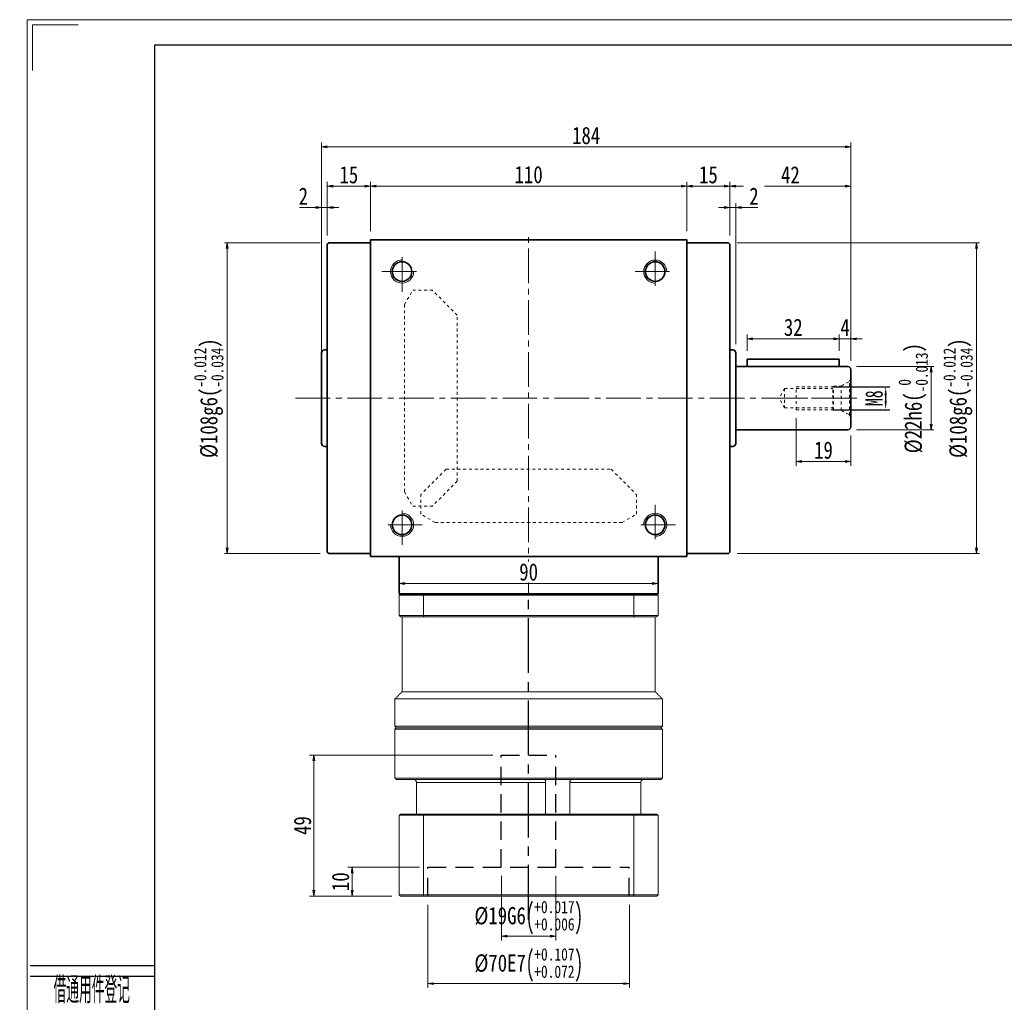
# Model space of a CAD drawing. Header units: millimetres. Extents: x 17 to 763, y 27 to 552.
# Tile 2 of 6: x 17 to 359, y 211 to 552. Entities that reach past the tile are written whole.
import ezdxf
from ezdxf.enums import TextEntityAlignment as Align

# ---------------------------------------------------------------- set-up
doc = ezdxf.new("R2010")
doc.units = ezdxf.units.MM
for name, pattern in [('CENTER2', [28.575, 19.05, -3.175, 3.175, -3.175]), ('DASHED2', [9.525, 6.35, -3.175]), ('点画线', [18, 12, -2, 2, -2]), ('虚线', [2, 1, -1])]:
    doc.linetypes.add(name, pattern=pattern)
for name, color, linetype in [('2细线层', 4, 'Continuous'), ('3中心线层', 1, 'CENTER2'), ('4虚线层', 6, 'DASHED2'), ('6文字层', 3, 'Continuous')]:
    doc.layers.add(name, color=color, linetype=linetype)
for name, color, linetype, lineweight in [('EB0', 7, 'Continuous', 35), ('中心线层', 1, '点画线', 18), ('图框_外框线', 7, 'Continuous', 18), ('尺寸线层', 3, 'Continuous', 18), ('粗实线层', 7, 'Continuous', 35)]:
    doc.layers.add(name, color=color, linetype=linetype, lineweight=lineweight)
doc.styles.add('PC_TEXTSTYLE', font='ISOCP.SHX', dxfattribs={"width": 0.707, "bigfont": 'GBCBIG.SHX'})
doc.styles.add('宋体', font='SimSun.ttf', dxfattribs={"width": 0.8})
doc.styles.add('标准', font='txt', dxfattribs={"width": 0.667})
doc.dimstyles.new('a4-1-1', dxfattribs={"dimtxt": 3, "dimasz": 3, "dimexe": 1.5, "dimexo": 0, "dimgap": 0.5, "dimtad": 1, "dimdec": 3, "dimdsep": 46, "dimtxsty": '标准', "dimblk": '_CAXARROW', "dimcen": 0, "dimdle": 6, "dimazin": 2, "dimtfac": 0.707107, "dimtdec": 3, "dimtix": 1, "dimtmove": 2, "dimatfit": 3, "dimfxl": 0, "dimfrac": 2, "dimtolj": 1, "dimarcsym": 0})
doc.dimstyles.new('A水平标注$0', dxfattribs={"dimtxt": 3.5, "dimasz": 2, "dimexe": 1.5, "dimexo": 3, "dimgap": 1.1, "dimtad": 1, "dimtoh": 1, "dimdec": 4, "dimdsep": 46, "dimtxsty": '宋体', "dimblk": 'OPEN', "dimcen": 3, "dimclrd": 3, "dimclre": 3, "dimclrt": 6, "dimadec": 0, "dimazin": 0, "dimtm": 1e-09, "dimtfac": 1, "dimtdec": 4, "dimtix": 1, "dimtmove": 0, "dimatfit": 3, "dimldrblk": 'OPEN', "dimfxl": 0, "dimlwd": 13, "dimlwe": 13, "dimarcsym": 0})
doc.dimstyles.new('D直径标注φ25', dxfattribs={"dimtxt": 3.5, "dimasz": 2, "dimexe": 1, "dimexo": 3, "dimtad": 1, "dimtoh": 1, "dimdec": 1, "dimdsep": 46, "dimtxsty": '宋体', "dimblk": 'OPEN', "dimcen": 3, "dimclrd": 3, "dimclre": 3, "dimclrt": 130, "dimadec": 0, "dimazin": 0, "dimtm": 1e-09, "dimtfac": 1, "dimtdec": 1, "dimtmove": 0, "dimatfit": 0, "dimldrblk": 'OPEN', "dimfxl": 0, "dimlwd": 13, "dimlwe": 13, "dimarcsym": 0})

# ---------------------------------------------------------------- blocks, each defined once
blk = doc.blocks.new('m8-11111_3')
at = {"layer": '中心线层', "linetype": '点画线', "lineweight": 18}
blk.add_line((27.67, 0), (-2.1, 0), dxfattribs=at)
at = {"layer": '粗实线层', "color": 6, "linetype": '虚线', "lineweight": 18}
for p, q in [((0, -6.6), (0, 6.6)), ((0, 6.6), (0.43, 5.86)), ((3.3, 4.2), (0.43, 5.86)), ((0.43, -5.86), (0.43, 5.86)), ((6, 4.2), (3.3, 4.2)), ((3.3, -4.2), (3.3, 4.2)), ((6.2, 4), (6, 4.2)), ((6, -4.2), (6, 4.2)), ((19, 4), (6.2, 4)), ((6.2, -4), (6.2, 4)), ((19, -4), (19, 4)), ((23, 3.4), (6.2, 3.4)), ((23, 3.4), (24.96, 0)), ((23, 3.4), (23, -3.4)), ((23, -3.4), (24.96, 0)), ((23, -3.4), (6.2, -3.4)), ((0, -6.6), (0.43, -5.86)), ((3.3, -4.2), (0.43, -5.86)), ((6, -4.2), (3.3, -4.2)), ((6.2, -4), (6, -4.2)), ((19, -4), (6.2, -4))]:
    blk.add_line(p, q, dxfattribs=at)
blk = doc.blocks.new('_Open')
at = {"color": 0, "linetype": 'ByBlock', "lineweight": -2}
for p, q in [((-1, 0.17), (0, 0)), ((-1, -0.17), (0, 0)), ((0, 0), (-1, 0))]:
    blk.add_line(p, q, dxfattribs=at)
blk = doc.blocks.new('*D8')
at = {"layer": 'Defpoints', "color": 0, "transparency": 16777216}
for p in [(123.5, 494.54), (138.5, 475.84), (123.5, 474.34)]:
    blk.add_point(p, dxfattribs=at)
at = {"layer": '尺寸线层', "color": 3, "lineweight": 13, "transparency": 16777216}
for p, q in [((123.5, 477.34), (123.5, 496.04)), ((136.5, 494.54), (125.5, 494.54)), ((138.5, 478.84), (138.5, 496.04))]:
    blk.add_line(p, q, dxfattribs=at)
at = {"layer": '尺寸线层', "color": 3, "lineweight": 13, "transparency": 16777216, "xscale": 2, "yscale": 2, "zscale": 2, "rotation": 180}
blk.add_blockref('_Open', (123.5, 494.54), dxfattribs=at)
at = {"layer": '尺寸线层', "color": 3, "lineweight": 13, "transparency": 16777216, "xscale": 2, "yscale": 2, "zscale": 2}
blk.add_blockref('_Open', (138.5, 494.54), dxfattribs=at)
at = {"layer": '尺寸线层', "color": 6, "transparency": 16777216, "insert": (131, 498.46), "char_height": 6, "attachment_point": 5, "style": '宋体', "bg_fill": 3, "box_fill_scale": 1.1, "bg_fill_color": 257, "bg_fill_transparency": 0}
blk.add_mtext('15', dxfattribs=at)
blk = doc.blocks.new('*D9')
at = {"layer": 'Defpoints', "color": 0, "transparency": 16777216}
for p in [(263.5, 494.54), (248.5, 475.84), (263.5, 474.34)]:
    blk.add_point(p, dxfattribs=at)
at = {"layer": '尺寸线层', "color": 3, "lineweight": 13, "transparency": 16777216}
for p, q in [((248.5, 478.84), (248.5, 496.04)), ((250.5, 494.54), (261.5, 494.54)), ((263.5, 477.34), (263.5, 496.04))]:
    blk.add_line(p, q, dxfattribs=at)
at = {"layer": '尺寸线层', "color": 3, "lineweight": 13, "transparency": 16777216, "xscale": 2, "yscale": 2, "zscale": 2, "rotation": 180}
blk.add_blockref('_Open', (248.5, 494.54), dxfattribs=at)
at = {"layer": '尺寸线层', "color": 3, "lineweight": 13, "transparency": 16777216, "xscale": 2, "yscale": 2, "zscale": 2}
blk.add_blockref('_Open', (263.5, 494.54), dxfattribs=at)
at = {"layer": '尺寸线层', "color": 6, "transparency": 16777216, "insert": (256, 498.46), "char_height": 6, "attachment_point": 5, "style": '宋体', "bg_fill": 3, "box_fill_scale": 1.1, "bg_fill_color": 257, "bg_fill_transparency": 0}
blk.add_mtext('15', dxfattribs=at)
blk = doc.blocks.new('*D10')
at = {"layer": 'Defpoints', "color": 0, "transparency": 16777216}
for p in [(248.5, 494.54), (138.5, 475.84), (248.5, 475.84)]:
    blk.add_point(p, dxfattribs=at)
at = {"layer": '尺寸线层', "color": 3, "lineweight": 13, "transparency": 16777216}
for p, q in [((138.5, 478.84), (138.5, 496.04)), ((140.5, 494.54), (246.5, 494.54)), ((248.5, 478.84), (248.5, 496.04))]:
    blk.add_line(p, q, dxfattribs=at)
at = {"layer": '尺寸线层', "color": 3, "lineweight": 13, "transparency": 16777216, "xscale": 2, "yscale": 2, "zscale": 2}
for p, rotation in [((138.5, 494.54), 179.9999999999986), ((248.5, 494.54), 359.9999999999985)]:
    blk.add_blockref('_Open', p, dxfattribs=dict(at, rotation=rotation))
at = {"layer": '尺寸线层', "color": 6, "transparency": 16777216, "insert": (193.5, 498.47), "char_height": 6, "attachment_point": 5, "style": '宋体', "bg_fill": 3, "box_fill_scale": 1.1, "bg_fill_color": 257, "bg_fill_transparency": 0}
blk.add_mtext('110', dxfattribs=at)
blk = doc.blocks.new('*D11')
at = {"layer": 'Defpoints', "color": 0, "transparency": 16777216}
for p in [(121.5, 508.15), (121.5, 430.84), (305.5, 430.84)]:
    blk.add_point(p, dxfattribs=at)
at = {"layer": '尺寸线层', "color": 3, "lineweight": 13, "transparency": 16777216}
for p, q in [((121.5, 433.84), (121.5, 509.65)), ((303.5, 508.15), (123.5, 508.15)), ((305.5, 433.84), (305.5, 509.65))]:
    blk.add_line(p, q, dxfattribs=at)
at = {"layer": '尺寸线层', "color": 3, "lineweight": 13, "transparency": 16777216, "xscale": 2, "yscale": 2, "zscale": 2, "rotation": 180}
blk.add_blockref('_Open', (121.5, 508.15), dxfattribs=at)
at = {"layer": '尺寸线层', "color": 3, "lineweight": 13, "transparency": 16777216, "xscale": 2, "yscale": 2, "zscale": 2}
blk.add_blockref('_Open', (305.5, 508.15), dxfattribs=at)
at = {"layer": '尺寸线层', "color": 6, "transparency": 16777216, "insert": (213.5, 512.08), "char_height": 6, "attachment_point": 5, "style": '宋体', "bg_fill": 3, "box_fill_scale": 1.1, "bg_fill_color": 257, "bg_fill_transparency": 0}
blk.add_mtext('184', dxfattribs=at)
blk = doc.blocks.new('*D12')
at = {"layer": 'Defpoints', "color": 0, "transparency": 16777216}
for p in [(124, 474.84), (88.72, 366.84), (124, 366.84)]:
    blk.add_point(p, dxfattribs=at)
at = {"layer": '尺寸线层', "color": 3, "lineweight": 13, "transparency": 16777216}
for p, q in [((121, 474.84), (87.72, 474.84)), ((88.72, 472.84), (88.72, 368.84)), ((121, 366.84), (87.72, 366.84))]:
    blk.add_line(p, q, dxfattribs=at)
at = {"layer": '尺寸线层', "color": 3, "lineweight": 13, "transparency": 16777216, "xscale": 2, "yscale": 2, "zscale": 2}
for p, rotation in [((88.72, 474.84), 90), ((88.72, 366.84), 270)]:
    blk.add_blockref('_Open', p, dxfattribs=dict(at, rotation=rotation))
at = {"layer": '尺寸线层', "color": 130, "transparency": 16777216, "insert": (82.29, 420.84), "char_height": 6, "attachment_point": 5, "rotation": 90, "style": '宋体'}
blk.add_mtext('{\\A1;\\A1;%%C108g6({\\H0.707107x;\\S-0.012^ -0.034;})}', dxfattribs=at)
blk = doc.blocks.new('_CAXARROW')
blk.add_hatch(color=0).paths.add_polyline_path([(0, 0), (-1, 0.125), (-1, -0.125)], flags=0)
blk = doc.blocks.new('*D13')
at = {"layer": 'Defpoints', "color": 0, "transparency": 16777216}
for p in [(299.3, 424.84), (299.3, 416.84)]:
    blk.add_point(p, dxfattribs=at)
at = {"layer": '尺寸线层', "color": 0, "lineweight": -2, "transparency": 16777216}
for p, q in [((299.3, 424.84), (319.12, 424.84)), ((317.62, 421.84), (317.62, 419.84)), ((299.3, 416.84), (319.12, 416.84))]:
    blk.add_line(p, q, dxfattribs=at)
at = {"layer": '尺寸线层', "color": 0, "lineweight": -2, "transparency": 16777216, "xscale": 3, "yscale": 3, "zscale": 3}
for p, rotation in [((317.62, 424.84), 90), ((317.62, 416.84), 270)]:
    blk.add_blockref('_CAXARROW', p, dxfattribs=dict(at, rotation=rotation))
at = {"layer": '尺寸线层', "color": 0, "transparency": 16777216, "insert": (313.62, 420.84), "char_height": 6, "attachment_point": 5, "rotation": 90, "style": '标准', "bg_fill": 3, "box_fill_scale": 1.1, "bg_fill_color": 257, "bg_fill_transparency": 0}
blk.add_mtext('\\A1;M8', dxfattribs=at)
at = {"layer": 'Defpoints', "color": 0, "transparency": 16777216}
blk.add_point((317.62, 416.84), dxfattribs=at)
blk = doc.blocks.new('*D14')
at = {"layer": 'Defpoints', "color": 0, "transparency": 16777216}
for p in [(304.5, 431.84), (304.5, 409.84), (333.42, 409.84)]:
    blk.add_point(p, dxfattribs=at)
at = {"layer": '尺寸线层', "color": 3, "lineweight": 13, "transparency": 16777216}
for p, q in [((307.5, 431.84), (334.42, 431.84)), ((333.42, 429.84), (333.42, 411.84)), ((307.5, 409.84), (334.42, 409.84))]:
    blk.add_line(p, q, dxfattribs=at)
at = {"layer": '尺寸线层', "color": 3, "lineweight": 13, "transparency": 16777216, "xscale": 2, "yscale": 2, "zscale": 2}
for p, rotation in [((333.42, 431.84), 90), ((333.42, 409.84), 270)]:
    blk.add_blockref('_Open', p, dxfattribs=dict(at, rotation=rotation))
at = {"layer": '尺寸线层', "color": 130, "transparency": 16777216, "insert": (327.18, 420.84), "char_height": 6, "attachment_point": 5, "rotation": 90, "style": '宋体'}
blk.add_mtext('{\\A1;\\A1;%%C22h6({\\H0.707107x;\\S 0^ -0.013;})}', dxfattribs=at)
blk = doc.blocks.new('*D15')
at = {"layer": 'Defpoints', "color": 0, "transparency": 16777216}
for p in [(263, 474.84), (263, 366.84), (349.2, 366.84)]:
    blk.add_point(p, dxfattribs=at)
at = {"layer": '尺寸线层', "color": 3, "lineweight": 13, "transparency": 16777216}
for p, q in [((266, 474.84), (350.2, 474.84)), ((349.2, 472.84), (349.2, 368.84)), ((266, 366.84), (350.2, 366.84))]:
    blk.add_line(p, q, dxfattribs=at)
at = {"layer": '尺寸线层', "color": 3, "lineweight": 13, "transparency": 16777216, "xscale": 2, "yscale": 2, "zscale": 2}
for p, rotation in [((349.2, 474.84), 90), ((349.2, 366.84), 270)]:
    blk.add_blockref('_Open', p, dxfattribs=dict(at, rotation=rotation))
at = {"layer": '尺寸线层', "color": 130, "transparency": 16777216, "insert": (342.78, 420.84), "char_height": 6, "attachment_point": 5, "rotation": 90, "style": '宋体'}
blk.add_mtext('{\\A1;\\A1;%%C108g6({\\H0.707107x;\\S-0.012^ -0.034;})}', dxfattribs=at)
blk = doc.blocks.new('*D26')
at = {"layer": 'Defpoints', "color": 0, "transparency": 16777216}
for p in [(301.5, 434.34), (305.5, 430.84)]:
    blk.add_point(p, dxfattribs=at)
at = {"layer": '尺寸线层', "color": 3, "lineweight": 13, "transparency": 16777216}
for p, q in [((301.5, 437.34), (301.5, 443)), ((305.5, 433.84), (305.5, 443)), ((299.5, 441.5), (297.5, 441.5)), ((305.5, 441.5), (301.5, 441.5)), ((307.5, 441.5), (309.5, 441.5))]:
    blk.add_line(p, q, dxfattribs=at)
at = {"layer": '尺寸线层', "color": 3, "lineweight": 13, "transparency": 16777216, "xscale": 2, "yscale": 2, "zscale": 2}
blk.add_blockref('_Open', (301.5, 441.5), dxfattribs=at)
at = {"layer": '尺寸线层', "color": 3, "lineweight": 13, "transparency": 16777216, "xscale": 2, "yscale": 2, "zscale": 2, "rotation": 180}
blk.add_blockref('_Open', (305.5, 441.5), dxfattribs=at)
at = {"layer": '尺寸线层', "color": 6, "transparency": 16777216, "insert": (303.5, 445.4), "char_height": 6, "attachment_point": 5, "style": '宋体', "bg_fill": 3, "box_fill_scale": 1.1, "bg_fill_color": 257, "bg_fill_transparency": 0}
blk.add_mtext('4', dxfattribs=at)
at = {"layer": 'Defpoints', "color": 0, "transparency": 16777216}
blk.add_point((301.5, 441.5), dxfattribs=at)
blk = doc.blocks.new('*D27')
at = {"layer": 'Defpoints', "color": 0, "transparency": 16777216}
for p in [(269.5, 441.5), (269.5, 434.34), (301.5, 434.34)]:
    blk.add_point(p, dxfattribs=at)
at = {"layer": '尺寸线层', "color": 3, "lineweight": 13, "transparency": 16777216}
for p, q in [((269.5, 437.34), (269.5, 443)), ((301.5, 437.34), (301.5, 443)), ((299.5, 441.5), (271.5, 441.5))]:
    blk.add_line(p, q, dxfattribs=at)
at = {"layer": '尺寸线层', "color": 3, "lineweight": 13, "transparency": 16777216, "xscale": 2, "yscale": 2, "zscale": 2, "rotation": 180}
blk.add_blockref('_Open', (269.5, 441.5), dxfattribs=at)
at = {"layer": '尺寸线层', "color": 3, "lineweight": 13, "transparency": 16777216, "xscale": 2, "yscale": 2, "zscale": 2}
blk.add_blockref('_Open', (301.5, 441.5), dxfattribs=at)
at = {"layer": '尺寸线层', "color": 6, "transparency": 16777216, "insert": (285.5, 445.43), "char_height": 6, "attachment_point": 5, "style": '宋体', "bg_fill": 3, "box_fill_scale": 1.1, "bg_fill_color": 257, "bg_fill_transparency": 0}
blk.add_mtext('32', dxfattribs=at)
blk = doc.blocks.new('*D28')
at = {"layer": 'Defpoints', "color": 0, "transparency": 16777216}
for p in [(286.5, 416.84), (305.5, 410.84), (286.5, 398.84)]:
    blk.add_point(p, dxfattribs=at)
at = {"layer": '尺寸线层', "color": 3, "lineweight": 13, "transparency": 16777216}
for p, q in [((286.5, 413.84), (286.5, 397.34)), ((305.5, 407.84), (305.5, 397.34)), ((303.5, 398.84), (288.5, 398.84))]:
    blk.add_line(p, q, dxfattribs=at)
at = {"layer": '尺寸线层', "color": 3, "lineweight": 13, "transparency": 16777216, "xscale": 2, "yscale": 2, "zscale": 2, "rotation": 180}
blk.add_blockref('_Open', (286.5, 398.84), dxfattribs=at)
at = {"layer": '尺寸线层', "color": 3, "lineweight": 13, "transparency": 16777216, "xscale": 2, "yscale": 2, "zscale": 2}
blk.add_blockref('_Open', (305.5, 398.84), dxfattribs=at)
at = {"layer": '尺寸线层', "color": 6, "transparency": 16777216, "insert": (296, 402.77), "char_height": 6, "attachment_point": 5, "style": '宋体', "bg_fill": 3, "box_fill_scale": 1.1, "bg_fill_color": 257, "bg_fill_transparency": 0}
blk.add_mtext('19', dxfattribs=at)
blk = doc.blocks.new('*D29')
at = {"layer": 'Defpoints', "color": 0, "transparency": 16777216}
for p in [(121.5, 487.13), (123.5, 474.34), (121.5, 436.59)]:
    blk.add_point(p, dxfattribs=at)
at = {"layer": '尺寸线层', "color": 3, "lineweight": 13, "transparency": 16777216}
for p, q in [((113.85, 487.13), (117.5, 487.13)), ((117.5, 487.13), (119.5, 487.13)), ((121.5, 439.59), (121.5, 488.63)), ((123.5, 487.13), (121.5, 487.13)), ((123.5, 477.34), (123.5, 488.63)), ((125.5, 487.13), (127.5, 487.13))]:
    blk.add_line(p, q, dxfattribs=at)
at = {"layer": '尺寸线层', "color": 3, "lineweight": 13, "transparency": 16777216, "xscale": 2, "yscale": 2, "zscale": 2}
blk.add_blockref('_Open', (121.5, 487.13), dxfattribs=at)
at = {"layer": '尺寸线层', "color": 3, "lineweight": 13, "transparency": 16777216, "xscale": 2, "yscale": 2, "zscale": 2, "rotation": 180}
blk.add_blockref('_Open', (123.5, 487.13), dxfattribs=at)
at = {"layer": '尺寸线层', "color": 6, "transparency": 16777216, "insert": (115.18, 491.03), "char_height": 6, "attachment_point": 5, "style": '宋体', "bg_fill": 3, "box_fill_scale": 1.1, "bg_fill_color": 257, "bg_fill_transparency": 0}
blk.add_mtext('2', dxfattribs=at)
blk = doc.blocks.new('*D30')
at = {"layer": 'Defpoints', "color": 0, "transparency": 16777216}
for p in [(263.5, 494.54), (263.5, 474.34), (305.5, 430.84)]:
    blk.add_point(p, dxfattribs=at)
at = {"layer": '尺寸线层', "color": 3, "lineweight": 13, "transparency": 16777216}
for p, q in [((263.5, 477.34), (263.5, 496.04)), ((303.5, 494.54), (265.5, 494.54)), ((305.5, 433.84), (305.5, 496.04))]:
    blk.add_line(p, q, dxfattribs=at)
at = {"layer": '尺寸线层', "color": 3, "lineweight": 13, "transparency": 16777216, "xscale": 2, "yscale": 2, "zscale": 2, "rotation": 180}
blk.add_blockref('_Open', (263.5, 494.54), dxfattribs=at)
at = {"layer": '尺寸线层', "color": 3, "lineweight": 13, "transparency": 16777216, "xscale": 2, "yscale": 2, "zscale": 2}
blk.add_blockref('_Open', (305.5, 494.54), dxfattribs=at)
at = {"layer": '尺寸线层', "color": 6, "transparency": 16777216, "insert": (284.5, 498.44), "char_height": 6, "attachment_point": 5, "style": '宋体', "bg_fill": 3, "box_fill_scale": 1.1, "bg_fill_color": 257, "bg_fill_transparency": 0}
blk.add_mtext('42', dxfattribs=at)
blk = doc.blocks.new('*D31')
at = {"layer": 'Defpoints', "color": 0, "transparency": 16777216}
for p in [(265.5, 487.13), (263.5, 474.34), (265.5, 436.59)]:
    blk.add_point(p, dxfattribs=at)
at = {"layer": '尺寸线层', "color": 3, "lineweight": 13, "transparency": 16777216}
for p, q in [((261.5, 487.13), (259.5, 487.13)), ((263.5, 477.34), (263.5, 488.63)), ((263.5, 487.13), (265.5, 487.13)), ((265.5, 439.59), (265.5, 488.63)), ((269.5, 487.13), (267.5, 487.13)), ((273.16, 487.13), (269.5, 487.13))]:
    blk.add_line(p, q, dxfattribs=at)
at = {"layer": '尺寸线层', "color": 3, "lineweight": 13, "transparency": 16777216, "xscale": 2, "yscale": 2, "zscale": 2}
blk.add_blockref('_Open', (263.5, 487.13), dxfattribs=at)
at = {"layer": '尺寸线层', "color": 3, "lineweight": 13, "transparency": 16777216, "xscale": 2, "yscale": 2, "zscale": 2, "rotation": 180}
blk.add_blockref('_Open', (265.5, 487.13), dxfattribs=at)
at = {"layer": '尺寸线层', "color": 6, "transparency": 16777216, "insert": (271.83, 491.03), "char_height": 6, "attachment_point": 5, "style": '宋体', "bg_fill": 3, "box_fill_scale": 1.1, "bg_fill_color": 257, "bg_fill_transparency": 0}
blk.add_mtext('2', dxfattribs=at)
blk = doc.blocks.new('*D37')
at = {"layer": 'Defpoints', "color": 0, "transparency": 16777216}
for p in [(148.5, 359.34), (238.5, 359.34), (238.5, 356.43)]:
    blk.add_point(p, dxfattribs=at)
at = {"layer": '尺寸线层', "color": 3, "lineweight": 13, "transparency": 16777216}
for p, q in [((148.5, 356.34), (148.5, 354.93)), ((150.5, 356.43), (236.5, 356.43)), ((238.5, 356.34), (238.5, 354.93))]:
    blk.add_line(p, q, dxfattribs=at)
at = {"layer": '尺寸线层', "color": 3, "lineweight": 13, "transparency": 16777216, "xscale": 2, "yscale": 2, "zscale": 2, "rotation": 180}
blk.add_blockref('_Open', (148.5, 356.43), dxfattribs=at)
at = {"layer": '尺寸线层', "color": 3, "lineweight": 13, "transparency": 16777216, "xscale": 2, "yscale": 2, "zscale": 2}
blk.add_blockref('_Open', (238.5, 356.43), dxfattribs=at)
at = {"layer": '尺寸线层', "color": 6, "transparency": 16777216, "insert": (193.5, 360.43), "char_height": 6, "attachment_point": 5, "style": '宋体', "bg_fill": 3, "box_fill_scale": 1.1, "bg_fill_color": 256, "bg_fill_true_color": 13158600, "bg_fill_transparency": 0}
blk.add_mtext('90', dxfattribs=at)
blk = doc.blocks.new('*D38')
at = {"layer": 'Defpoints', "color": 0, "transparency": 16777216}
for p in [(158.51, 247.84), (228.51, 247.84), (228.51, 217.41)]:
    blk.add_point(p, dxfattribs=at)
at = {"layer": '尺寸线层', "color": 3, "lineweight": 13, "transparency": 16777216}
for p, q in [((158.51, 244.84), (158.51, 215.91)), ((228.51, 244.84), (228.51, 215.91)), ((160.51, 217.41), (226.51, 217.41))]:
    blk.add_line(p, q, dxfattribs=at)
at = {"layer": '尺寸线层', "color": 3, "lineweight": 13, "transparency": 16777216, "xscale": 2, "yscale": 2, "zscale": 2, "rotation": 180}
blk.add_blockref('_Open', (158.51, 217.41), dxfattribs=at)
at = {"layer": '尺寸线层', "color": 3, "lineweight": 13, "transparency": 16777216, "xscale": 2, "yscale": 2, "zscale": 2}
blk.add_blockref('_Open', (228.51, 217.41), dxfattribs=at)
at = {"layer": '尺寸线层', "color": 6, "transparency": 16777216, "insert": (193.51, 223.87), "char_height": 6, "attachment_point": 5, "style": '宋体'}
blk.add_mtext('{\\A1;{%%c70}{}{E7\\H0.7143x;{\\H2x;\\W0.5;(}\\S+0.107^ +0.072;{\\H2x;\\W0.5;)}}}', dxfattribs=at)
blk = doc.blocks.new('*D39')
at = {"layer": 'Defpoints', "color": 0, "transparency": 16777216}
for p in [(184.01, 257.84), (203.01, 257.84), (203.01, 233.87)]:
    blk.add_point(p, dxfattribs=at)
at = {"layer": '尺寸线层', "color": 3, "lineweight": 13, "transparency": 16777216}
for p, q in [((184.01, 254.84), (184.01, 232.37)), ((203.01, 254.84), (203.01, 232.37)), ((186.01, 233.87), (201.01, 233.87))]:
    blk.add_line(p, q, dxfattribs=at)
at = {"layer": '尺寸线层', "color": 3, "lineweight": 13, "transparency": 16777216, "xscale": 2, "yscale": 2, "zscale": 2, "rotation": 180}
blk.add_blockref('_Open', (184.01, 233.87), dxfattribs=at)
at = {"layer": '尺寸线层', "color": 3, "lineweight": 13, "transparency": 16777216, "xscale": 2, "yscale": 2, "zscale": 2}
blk.add_blockref('_Open', (203.01, 233.87), dxfattribs=at)
at = {"layer": '尺寸线层', "color": 6, "transparency": 16777216, "insert": (193.51, 240.33), "char_height": 6, "attachment_point": 5, "style": '宋体'}
blk.add_mtext('{\\A1;{%%c19}{}{G6\\H0.7143x;{\\H2x;\\W0.5;(}\\S+0.017^ +0.006;{\\H2x;\\W0.5;)}}}', dxfattribs=at)
blk = doc.blocks.new('*D40')
at = {"layer": 'Defpoints', "color": 0, "transparency": 16777216}
for p in [(158.51, 257.84), (148.9, 247.84)]:
    blk.add_point(p, dxfattribs=at)
at = {"layer": '尺寸线层', "color": 3, "lineweight": 13, "transparency": 16777216}
for p, q in [((155.51, 257.84), (130.64, 257.84)), ((132.14, 255.84), (132.14, 249.84)), ((145.9, 247.84), (130.64, 247.84))]:
    blk.add_line(p, q, dxfattribs=at)
at = {"layer": '尺寸线层', "color": 3, "lineweight": 13, "transparency": 16777216, "xscale": 2, "yscale": 2, "zscale": 2}
for p, rotation in [((132.14, 257.84), 90), ((132.14, 247.84), 270)]:
    blk.add_blockref('_Open', p, dxfattribs=dict(at, rotation=rotation))
at = {"layer": '尺寸线层', "color": 6, "transparency": 16777216, "insert": (128.14, 252.84), "char_height": 6, "attachment_point": 5, "rotation": 90, "style": '宋体', "bg_fill": 3, "box_fill_scale": 1.1, "bg_fill_color": 256, "bg_fill_true_color": 13158600, "bg_fill_transparency": 0}
blk.add_mtext('10', dxfattribs=at)
at = {"layer": 'Defpoints', "color": 0, "transparency": 16777216}
blk.add_point((132.14, 247.84), dxfattribs=at)
blk = doc.blocks.new('*D41')
at = {"layer": 'Defpoints', "color": 0, "transparency": 16777216}
for p in [(184, 296.84), (118.85, 247.84), (148.9, 247.84)]:
    blk.add_point(p, dxfattribs=at)
at = {"layer": '尺寸线层', "color": 3, "lineweight": 13, "transparency": 16777216}
for p, q in [((181, 296.84), (117.35, 296.84)), ((118.85, 294.84), (118.85, 249.84)), ((145.9, 247.84), (117.35, 247.84))]:
    blk.add_line(p, q, dxfattribs=at)
at = {"layer": '尺寸线层', "color": 3, "lineweight": 13, "transparency": 16777216, "xscale": 2, "yscale": 2, "zscale": 2}
for p, rotation in [((118.85, 296.84), 90), ((118.85, 247.84), 270)]:
    blk.add_blockref('_Open', p, dxfattribs=dict(at, rotation=rotation))
at = {"layer": '尺寸线层', "color": 6, "transparency": 16777216, "insert": (114.92, 272.34), "char_height": 6, "attachment_point": 5, "rotation": 90, "style": '宋体', "bg_fill": 3, "box_fill_scale": 1.1, "bg_fill_color": 257, "bg_fill_transparency": 0}
blk.add_mtext('49', dxfattribs=at)

msp = doc.modelspace()

# ---------------------------------------------------------------- linework, layer by layer
at = {"color": 7, "linetype": 'Continuous', "lineweight": 15}
for p, q in [((157.08778, 352.84094), (149.00207, 352.84094)), ((229.91635, 352.84094), (157.08778, 352.84094)), ((238.00207, 352.84094), (229.91635, 352.84094)), ((148.50207, 352.34094), (156.90972, 352.34094)), ((148.50207, 345.34094), (148.50207, 352.34094)), ((156.90972, 352.34094), (230.09442, 352.34094)), ((156.90972, 352.34094), (156.90972, 345.34094)), ((230.09442, 352.34094), (238.50207, 352.34094)), ((230.09442, 345.34094), (230.09442, 352.34094)), ((238.50207, 352.34094), (238.50207, 345.34094)), ((156.90972, 345.34094), (148.50207, 345.34094)), ((149.00207, 344.84094), (157.08778, 344.84094)), ((230.09442, 345.34094), (156.90972, 345.34094)), ((157.08778, 344.84094), (229.91635, 344.84094)), ((229.91635, 344.84094), (238.00207, 344.84094)), ((238.50207, 345.34094), (230.09442, 345.34094)), ((237.50207, 318.84094), (149.50207, 318.84094)), ((240.00207, 316.34094), (147.00207, 316.34094)), ((240.00207, 306.84094), (147.00207, 306.84094)), ((147.00207, 305.84094), (193.50207, 305.84094)), ((193.50207, 306.34094), (147.50207, 306.34094)), ((147.50207, 306.34094), (239.50207, 306.34094)), ((239.50207, 306.34094), (193.50207, 306.34094)), ((193.50207, 305.84094), (240.00207, 305.84094)), ((240.00207, 288.84094), (147.00207, 288.84094)), ((147.50207, 288.34094), (239.50207, 288.34094)), ((154.5013, 287.34094), (199.3305, 287.34094)), ((154.5013, 276.34094), (154.5013, 287.34094)), ((199.3305, 287.34094), (199.3305, 276.34094)), ((207.86192, 276.34094), (207.86192, 287.34094)), ((207.86192, 287.34094), (232.50283, 287.34094)), ((232.50283, 287.34094), (232.50283, 276.34094)), ((148.50207, 275.94094), (156.90972, 275.94094)), ((148.50207, 275.94094), (148.50207, 248.24094)), ((157.0521, 276.34094), (148.90207, 276.34094)), ((156.90972, 275.94094), (156.90972, 248.24094)), ((156.90972, 275.94094), (230.09442, 275.94094)), ((229.95203, 276.34094), (157.0521, 276.34094)), ((238.10207, 276.34094), (229.95203, 276.34094)), ((230.09442, 275.94094), (230.09442, 248.24094)), ((230.09442, 275.94094), (238.50207, 275.94094)), ((238.50207, 275.94094), (238.50207, 248.24094)), ((156.90972, 248.24094), (148.50207, 248.24094)), ((148.90207, 247.84094), (157.0521, 247.84094)), ((230.09442, 248.24094), (156.90972, 248.24094)), ((157.0521, 247.84094), (229.95203, 247.84094)), ((229.95203, 247.84094), (238.10207, 247.84094)), ((238.50207, 248.24094), (230.09442, 248.24094))]:
    msp.add_line(p, q, dxfattribs=at)
for points in [[(149.00207, 352.84094), (148.50207, 352.34094)], [(157.08778, 352.84094), (156.90972, 352.34094)], [(229.91635, 352.84094), (230.09442, 352.34094)], [(238.00207, 352.84094), (238.50207, 352.34094)], [(148.50207, 345.34094), (149.00207, 344.84094)], [(149.50207, 318.84094), (149.50207, 344.84094)], [(156.90972, 345.34094), (157.08778, 344.84094)], [(230.09442, 345.34094), (229.91635, 344.84094)], [(237.50207, 344.84094), (237.50207, 318.84094)], [(238.00207, 344.84094), (238.50207, 345.34094)], [(147.00207, 316.34094), (149.50207, 318.84094)], [(237.50207, 318.84094), (240.00207, 316.34094)], [(147.00207, 306.84094), (147.00207, 316.34094)], [(240.00207, 316.34094), (240.00207, 306.84094)], [(147.50207, 306.34094), (147.00207, 306.84094)], [(147.00207, 305.84094), (147.50207, 306.34094)], [(147.00207, 288.84094), (147.00207, 305.84094)], [(240.00207, 306.84094), (239.50207, 306.34094)], [(239.50207, 306.34094), (240.00207, 305.84094)], [(240.00207, 305.84094), (240.00207, 288.84094)], [(147.50207, 288.34094), (147.00207, 288.84094)], [(240.00207, 288.84094), (239.50207, 288.34094)], [(148.50207, 275.94094), (148.90207, 276.34094)], [(157.0521, 276.34094), (156.90972, 275.94094)], [(229.95203, 276.34094), (230.09442, 275.94094)], [(238.10207, 276.34094), (238.50207, 275.94094)], [(148.50207, 248.24094), (148.90207, 247.84094)], [(157.0521, 247.84094), (156.90972, 248.24094)], [(229.95203, 247.84094), (230.09442, 248.24094)], [(238.10207, 247.84094), (238.50207, 248.24094)]]:
    msp.add_open_spline(points, degree=1, dxfattribs=at)
for points, knots in [([(154.5013, 287.34094), (154.49107, 287.45103), (154.4706, 287.67117), (154.31103, 287.96606), (154.07181, 288.19399), (153.79433, 288.32173), (153.60382, 288.33536), (153.52584, 288.34094)], [0, 0, 0, 0, 0.2090346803, 0.4180270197, 0.631427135, 0.8491383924, 1, 1, 1, 1]), ([(199.30048, 288.21742), (199.30001, 288.20995), (199.29703, 288.16286), (199.30968, 287.97968), (199.32585, 287.68667), (199.32895, 287.4562), (199.3305, 287.34094)], [0, 0, 0, 0, 0.058585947, 0.369068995, 0.684466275, 1, 1, 1, 1]), ([(207.86192, 287.34094), (207.86854, 287.45103), (207.8818, 287.67117), (207.98113, 287.96606), (208.11757, 288.19399), (208.25924, 288.32173), (208.34176, 288.33536), (208.37554, 288.34094)], [0, 0, 0, 0, 0.20903468, 0.41802702, 0.631427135, 0.849138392, 1, 1, 1, 1]), ([(233.47829, 288.34094), (233.4614, 288.34066), (233.33608, 288.33859), (233.10385, 288.28526), (232.82319, 288.11001), (232.61429, 287.8466), (232.51474, 287.57275), (232.50586, 287.39994), (232.50283, 287.34094)], [0, 0, 0, 0, 0.032681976, 0.242401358, 0.454080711, 0.670711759, 0.887588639, 1, 1, 1, 1])]:
    msp.add_open_spline(points, degree=3, knots=knots, dxfattribs=at)
at = {"layer": '2细线层'}
for p, q in [((20.25377, 223.6638), (63.45254, 223.6638)), ((20.25377, 219.97343), (63.45254, 219.97343))]:
    msp.add_line(p, q, dxfattribs=at)
at = {"layer": '3中心线层'}
msp.add_line((193.50556, 239.63336), (193.50317, 352.84094), dxfattribs=at)
at = {"layer": '4虚线层'}
for p, q in [((184.00434, 296.84094), (203.00434, 296.84094)), ((184.00518, 257.84094), (184.00434, 296.84094)), ((203.00518, 257.84094), (203.00434, 296.84094)), ((158.50518, 257.84105), (228.50518, 257.84084)), ((158.50539, 247.84094), (158.50518, 257.84094)), ((228.50539, 247.84094), (228.50518, 257.84094))]:
    msp.add_line(p, q, dxfattribs=at)
at = {"layer": 'EB0'}
for p, q in [((238.50317, 352.84094), (148.50317, 352.84094)), ((233.50317, 352.84094), (238.50317, 352.84094))]:
    msp.add_line(p, q, dxfattribs=at)
at = {"layer": '中心线层'}
for p, q in [((193.50317, 352.84094), (193.50317, 478.83614)), ((149.50317, 457.84094), (149.50317, 471.84094)), ((237.50317, 471.84094), (237.50317, 457.84094)), ((142.50317, 464.84094), (156.50317, 464.84094)), ((230.50317, 464.84094), (244.50317, 464.84094)), ((112.50774, 420.84094), (307.60317, 420.84094)), ((149.50317, 369.84094), (149.50317, 383.84094)), ((237.50317, 383.84094), (237.50317, 369.84094)), ((156.50317, 376.84094), (142.50317, 376.84094)), ((244.50317, 376.84094), (230.50317, 376.84094))]:
    msp.add_line(p, q, dxfattribs=at)
at = {"layer": '图框_外框线', "color": 3}
msp.add_lwpolyline([(19.19791, 26.60391), (762.67565, 26.60391), (762.67565, 552.34888), (19.19791, 552.34888)], close=True, dxfattribs=at)
msp.add_lwpolyline([(20.9681, 534.64703), (20.9681, 550.57869), (36.89976, 550.57869)], dxfattribs=at)
at = {"layer": '图框_外框线', "color": 3, "lineweight": 25}
msp.add_lwpolyline([(63.45254, 35.45483), (753.82472, 35.45483), (753.82472, 543.49795), (63.45254, 543.49795)], close=True, dxfattribs=at)
at = {"layer": '粗实线层'}
for p, q in [((124.00317, 474.84094), (123.50317, 474.34094)), ((123.50317, 474.34094), (123.50317, 367.34094)), ((138.50317, 474.84094), (124.00317, 474.84094)), ((248.50317, 474.84094), (263.00317, 474.84094)), ((263.00317, 474.84094), (263.50317, 474.34094)), ((263.50317, 474.34094), (263.50317, 367.34094)), ((121.50317, 436.59094), (121.50317, 405.09094)), ((123.50317, 437.59094), (122.50317, 437.59094)), ((263.50317, 437.59094), (264.50317, 437.59094)), ((265.50317, 436.59094), (265.50317, 405.09094)), ((265.50317, 431.84094), (304.50317, 431.84094)), ((301.50317, 434.34094), (269.50317, 434.34094)), ((269.50317, 434.34094), (269.50317, 431.84094)), ((301.50317, 434.34094), (301.50317, 431.84094)), ((305.50317, 430.84094), (305.50317, 410.84094)), ((265.50317, 409.84094), (304.50317, 409.84094)), ((123.50317, 404.09094), (122.50317, 404.09094)), ((263.50317, 404.09094), (264.50317, 404.09094)), ((123.50317, 367.34094), (124.00317, 366.84094)), ((138.50317, 366.84094), (124.00317, 366.84094)), ((248.50317, 366.84094), (263.00317, 366.84094)), ((263.50317, 367.34094), (263.00317, 366.84094)), ((148.50317, 352.84094), (148.50317, 365.84094)), ((148.50317, 365.84094), (238.50317, 365.84094)), ((238.50317, 352.84094), (238.50317, 365.84094))]:
    msp.add_line(p, q, dxfattribs=at)
at = {"layer": '粗实线层', "color": 6, "linetype": '虚线', "lineweight": 18}
for p, q in [((150.30317, 453.34094), (153.18992, 458.34094)), ((153.18992, 458.34094), (160.01581, 458.34094)), ((168.70317, 449.65358), (160.01581, 458.34094)), ((150.30317, 453.34094), (150.30317, 388.34094)), ((168.70317, 392.0283), (168.70317, 449.65358)), ((164.79053, 396.14094), (156.00317, 387.35358)), ((164.79053, 396.14094), (222.21581, 396.14094)), ((222.21581, 396.14094), (231.00317, 387.35358)), ((168.70317, 392.0283), (160.01581, 383.34094)), ((150.30317, 388.34094), (153.18992, 383.34094)), ((156.00317, 380.5277), (156.00317, 387.35358)), ((231.00317, 380.5277), (231.00317, 387.35358)), ((153.18992, 383.34094), (160.01581, 383.34094)), ((161.00317, 377.64094), (156.00317, 380.5277)), ((226.00317, 377.64094), (231.00317, 380.5277)), ((226.00317, 377.64094), (161.00317, 377.64094))]:
    msp.add_line(p, q, dxfattribs=at)
at = {"layer": '粗实线层'}
for points in [[(138.50317, 365.84094), (138.50317, 475.84094)], [(138.50317, 475.24094), (138.50317, 475.84094), (248.50317, 475.84094), (248.50317, 475.24094)], [(248.50317, 365.84094), (248.50317, 475.84094)], [(248.50317, 365.84094), (138.50317, 365.84094)]]:
    msp.add_lwpolyline(points, dxfattribs=at)
for centre in [(149.50317, 464.84094), (237.50317, 464.84094), (149.50317, 376.84094), (237.50317, 376.84094)]:
    msp.add_circle(centre, 3.4, dxfattribs=at)
at = {"layer": '粗实线层', "lineweight": 18}
for centre, start, end in [((149.50317, 464.84094), 90, 360), ((237.50317, 464.84094), 0, 270), ((149.50317, 376.84094), 180, 90), ((237.50317, 376.84094), 270, 180)]:
    msp.add_arc(centre, 4, start, end, dxfattribs=at)
at = {"layer": '粗实线层'}
for centre, start, end in [((122.50317, 436.59094), 90, 180), ((264.50317, 436.59094), 0, 90), ((304.50317, 430.84094), 0, 90), ((304.50317, 410.84094), 270, 0), ((122.50317, 405.09094), 180, 270), ((264.50317, 405.09094), 270, 0)]:
    msp.add_arc(centre, 1, start, end, dxfattribs=at)

# ---------------------------------------------------------------- block references
at = {"layer": '粗实线层', "xscale": -1}
msp.add_blockref('m8-11111_3', (305.50317, 420.84094), dxfattribs=at)

# ---------------------------------------------------------------- texts
at = {"layer": '6文字层', "color": 3, "style": 'PC_TEXTSTYLE', "width": 0.667}
msp.add_text('借通用件登记', height=9.22593, dxfattribs=at).set_placement((41.6189, 215.60511), align=Align.MIDDLE)

# ---------------------------------------------------------------- dimensions: what is measured, and where the dimension line sits
at = {"layer": '尺寸线层'}
for base, p1, p2, text, override, picture, middle in [((203.00518, 233.86852), (184.00518, 257.84097), (203.00518, 257.84138), '{\\A1;{%%c<>}{}{G6\\H0.7143x;{\\H2x;\\W0.5;(}\\S+0.017^ +0.006;{\\H2x;\\W0.5;)}}}', {"dimtxt": 6, "dimgap": 1, "dimdec": 1, "dimpost": '<>', "dimtp": 0.017, "dimtm": -0.006, "dimtdec": 3, "dimtvp": 0.1, "dimtfill": 0}, '*D39', (193.50518, 233.86852)), ((228.50539, 217.40635), (158.50539, 247.84094), (228.50539, 247.84094), '{\\A1;{%%c<>}{}{E7\\H0.7143x;{\\H2x;\\W0.5;(}\\S+0.107^ +0.072;{\\H2x;\\W0.5;)}}}', {"dimtxt": 6, "dimgap": 1, "dimdec": 1, "dimpost": '<>', "dimtp": 0.107, "dimtm": -0.072, "dimtdec": 3, "dimtvp": 0.1, "dimtfill": 0}, '*D38', (193.50539, 217.40635))]:
    dim = msp.add_linear_dim(base=base, p1=p1, p2=p2, text=text, dimstyle='A水平标注$0', override=override, dxfattribs=at)
    dim.commit()
    dim.dimension.update_dxf_attribs({"geometry": picture, "text_midpoint": middle, "dimtype": 160})

# ---------------------------------------------------------------- next in the draw order: dimensions: what is measured, and where the dimension line sits
for base, p1, p2, override, picture, middle in [((123.50317, 494.54108), (138.50317, 475.84094), (123.50317, 474.34094), {"dimtxt": 6, "dimgap": 1, "dimdec": 1, "dimpost": '<>', "dimblk": 'Open', "dimtvp": 0.1, "dimtfill": 1, "dimtfillclr": 256}, '*D8', (131.00317, 498.45728)), ((263.50317, 494.54108), (248.50317, 475.84094), (263.50317, 474.34094), {"dimtxt": 6, "dimgap": 1, "dimdec": 1, "dimpost": '<>', "dimblk": 'Open', "dimtvp": 0.1, "dimtfill": 1, "dimtfillclr": 256}, '*D9', (256.00317, 498.45728)), ((238.50317, 356.43212), (148.50317, 359.34094), (238.50317, 359.34094), {"dimtxt": 6, "dimgap": 1, "dimdec": 1, "dimpost": '<>', "dimtvp": 0.1}, '*D37', (193.50317, 360.43212))]:
    dim = msp.add_linear_dim(base=base, p1=p1, p2=p2, dimstyle='A水平标注$0', override=override, dxfattribs=at)
    dim.commit()
    dim.dimension.update_dxf_attribs({"geometry": picture, "text_midpoint": middle})
dim = msp.add_linear_dim(base=(317.62058, 416.84094), p1=(299.30317, 424.84094), p2=(299.30317, 416.84094), angle=270, dimstyle='a4-1-1', override={"dimtxt": 6, "dimgap": 1, "dimpost": 'M<>', "dimsah": 1, "dimtfill": 1, "dimtzin": 8}, dxfattribs=at)
dim.commit()
dim.dimension.update_dxf_attribs({"geometry": '*D13', "text_midpoint": (313.62058, 420.84094)})
dim = msp.add_linear_dim(base=(132.1448, 247.84094), p1=(158.50518, 257.84094), p2=(148.90207, 247.84094), angle=90, dimstyle='A水平标注$0', override={"dimtxt": 6, "dimgap": 1, "dimdec": 1, "dimpost": '<>', "dimblk": 'Open', "dimtvp": 0.1, "dimtfill": 1, "dimtfillclr": 256}, dxfattribs=at)
dim.commit()
dim.dimension.update_dxf_attribs({"geometry": '*D40', "text_midpoint": (132.1448, 252.84094), "dimtype": 160})

# ---------------------------------------------------------------- next in the draw order: dimensions: what is measured, and where the dimension line sits
dim = msp.add_linear_dim(base=(248.50317, 494.54108), p1=(138.50317, 475.84094), p2=(248.50317, 475.84094), dimstyle='A水平标注$0', override={"dimtxt": 6, "dimgap": 1, "dimdec": 1, "dimpost": '<>', "dimblk": 'Open', "dimtvp": 0.1, "dimtfill": 1, "dimtfillclr": 256}, dxfattribs=at)
dim.commit()
dim.dimension.update_dxf_attribs({"geometry": '*D10', "text_midpoint": (193.50317, 498.47404)})
dim = msp.add_linear_dim(base=(118.84985, 247.84094), p1=(184.00434, 296.84094), p2=(148.90207, 247.84094), angle=90, dimstyle='A水平标注$0', override={"dimtxt": 6, "dimgap": 1, "dimdec": 1, "dimpost": '<>', "dimblk": 'Open', "dimtvp": 0.1, "dimtfill": 1, "dimtfillclr": 256}, dxfattribs=at)
dim.commit()
dim.dimension.update_dxf_attribs({"geometry": '*D41', "text_midpoint": (114.91689, 272.34094)})

# ---------------------------------------------------------------- next in the draw order: dimensions: what is measured, and where the dimension line sits
dim = msp.add_linear_dim(base=(121.50317, 508.14915), p1=(305.50317, 430.84094), p2=(121.50317, 430.84094), dimstyle='A水平标注$0', override={"dimtxt": 6, "dimgap": 1, "dimdec": 1, "dimpost": '<>', "dimblk": 'Open', "dimtvp": 0.1, "dimtfill": 1, "dimtfillclr": 256}, dxfattribs=at)
dim.commit()
dim.dimension.update_dxf_attribs({"geometry": '*D11', "text_midpoint": (213.50317, 512.08211)})

# ---------------------------------------------------------------- next in the draw order: dimensions: what is measured, and where the dimension line sits
for base, p1, p2, picture, middle in [((88.71578, 366.84094), (124.00317, 474.84094), (124.00317, 366.84094), '*D12', (82.29101, 420.84094)), ((349.20101, 366.84094), (263.00317, 474.84094), (263.00317, 366.84094), '*D15', (342.77624, 420.84094))]:
    dim = msp.add_linear_dim(base=base, p1=p1, p2=p2, angle=270, text='{\\A1;\\A1;%%C108g6({\\H0.707107x;\\S-0.012^ -0.034;})}', dimstyle='D直径标注φ25', override={"dimtxt": 6, "dimgap": 1, "dimpost": 'φ<>', "dimtp": -0.012, "dimtm": 0.034, "dimtdec": 3, "dimtfill": 0, "dimtzin": 8}, dxfattribs=at)
    dim.commit()
    dim.dimension.update_dxf_attribs({"geometry": picture, "text_midpoint": middle})
dim = msp.add_linear_dim(base=(333.41601, 409.84094), p1=(304.50317, 431.84094), p2=(304.50317, 409.84094), angle=270, text='{\\A1;\\A1;%%C22h6({\\H0.707107x;\\S 0^ -0.013;})}', dimstyle='D直径标注φ25', override={"dimtxt": 6, "dimgap": 1, "dimpost": 'φ<>', "dimtp": 0, "dimtm": 0.013, "dimtdec": 3, "dimtfill": 0, "dimtzin": 8}, dxfattribs=at)
dim.commit()
dim.dimension.update_dxf_attribs({"geometry": '*D14', "text_midpoint": (333.41601, 420.84094), "dimtype": 160})

# ---------------------------------------------------------------- next in the draw order: dimensions: what is measured, and where the dimension line sits
dim = msp.add_linear_dim(base=(121.50317, 487.12932), p1=(123.50317, 474.34094), p2=(121.50317, 436.59094), dimstyle='A水平标注$0', override={"dimtxt": 6, "dimgap": 1, "dimdec": 1, "dimpost": '<>', "dimblk": 'Open', "dimtvp": 0.1, "dimtfill": 1, "dimtfillclr": 256}, dxfattribs=at)
dim.commit()
dim.dimension.update_dxf_attribs({"geometry": '*D29', "text_midpoint": (115.1758, 487.12932), "dimtype": 160})
for base, p1, p2, picture, middle in [((301.50317, 441.49582), (305.50317, 430.84094), (301.50317, 434.34094), '*D26', (303.50317, 445.39527)), ((286.50317, 398.84094), (305.50317, 410.84094), (286.50317, 416.84094), '*D28', (296.00317, 402.7739))]:
    dim = msp.add_linear_dim(base=base, p1=p1, p2=p2, dimstyle='A水平标注$0', override={"dimtxt": 6, "dimgap": 1, "dimdec": 1, "dimpost": '<>', "dimblk": 'Open', "dimtvp": 0.1, "dimtfill": 1, "dimtfillclr": 256}, dxfattribs=at)
    dim.commit()
    dim.dimension.update_dxf_attribs({"geometry": picture, "text_midpoint": middle})

# ---------------------------------------------------------------- next in the draw order: dimensions: what is measured, and where the dimension line sits
dim = msp.add_linear_dim(base=(269.50317, 441.49582), p1=(301.50317, 434.34094), p2=(269.50317, 434.34094), dimstyle='A水平标注$0', override={"dimtxt": 6, "dimgap": 1, "dimdec": 1, "dimpost": '<>', "dimblk": 'Open', "dimtvp": 0.1, "dimtfill": 1, "dimtfillclr": 256}, dxfattribs=at)
dim.commit()
dim.dimension.update_dxf_attribs({"geometry": '*D27', "text_midpoint": (285.50317, 445.42879)})

# ---------------------------------------------------------------- next in the draw order: dimensions: what is measured, and where the dimension line sits
dim = msp.add_linear_dim(base=(263.50317, 494.54108), p1=(305.50317, 430.84094), p2=(263.50317, 474.34094), dimstyle='A水平标注$0', override={"dimtxt": 6, "dimgap": 1, "dimdec": 1, "dimpost": '<>', "dimblk": 'Open', "dimtvp": 0.1, "dimtfill": 1, "dimtfillclr": 256}, dxfattribs=at)
dim.commit()
dim.dimension.update_dxf_attribs({"geometry": '*D30', "text_midpoint": (284.50317, 498.44052)})

# ---------------------------------------------------------------- next in the draw order: dimensions: what is measured, and where the dimension line sits
dim = msp.add_linear_dim(base=(265.50317, 487.12932), p1=(263.50317, 474.34094), p2=(265.50317, 436.59094), dimstyle='A水平标注$0', override={"dimtxt": 6, "dimgap": 1, "dimdec": 1, "dimpost": '<>', "dimblk": 'Open', "dimtvp": 0.1, "dimtfill": 1, "dimtfillclr": 256}, dxfattribs=at)
dim.commit()
dim.dimension.update_dxf_attribs({"geometry": '*D31', "text_midpoint": (271.83054, 487.12932), "dimtype": 160})

doc.saveas('drawing.dxf')
